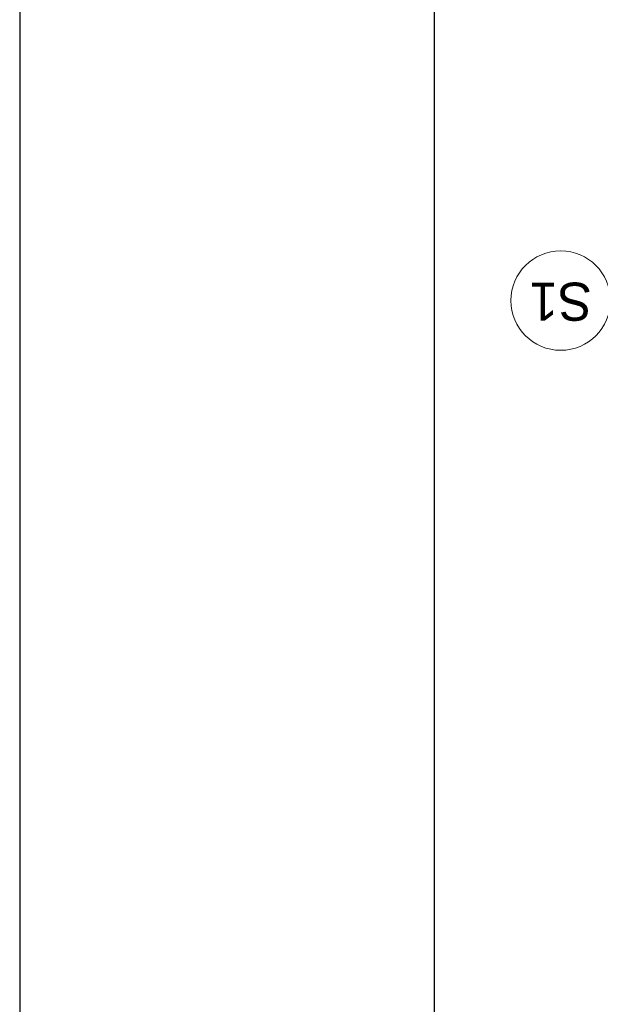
# Model space of a CAD drawing. Header units: millimetres. Extents: x -17429 to 155243, y -2908 to 188569.
# Tile 60 of 113: x -15802 to -12301, y 97310 to 103252. Entities that reach past the tile are written whole.
import ezdxf

# ---------------------------------------------------------------- set-up
doc = ezdxf.new("R2010")
doc.units = ezdxf.units.MM
doc.header["$MEASUREMENT"] = 0
doc.layers.get('0').update_dxf_attribs({"lineweight": 5})
for name, color, linetype in [('#podkład', 252, 'Continuous'), ('_TABELA', 7, 'Continuous'), ('Arch opisy', 252, 'Continuous')]:
    doc.layers.add(name, color=color, linetype=linetype)
doc.layers.add('Arch opisy_Nr_Pióra__1', color=252, linetype='Continuous', lineweight=25)
doc.layers.add('Arch opisy_Nr_Pióra__21', color=252, linetype='Continuous', lineweight=13)
doc.styles.add('GENERATED_STYLE_4', font='txt')

# ---------------------------------------------------------------- blocks, each defined once
blk = doc.blocks.new('Linia_110', base_point=(-11060.9, 101556.9))
at = {"layer": 'Arch opisy_Nr_Pióra__21', "linetype": 'Continuous'}
blk.add_line((-11060.9, 101556.9), (-12240, 101556.9), dxfattribs=at)
blk.add_circle((-12540, 101556.9), 300, dxfattribs=at)
blk = doc.blocks.new('parter')
at = {"layer": 'Arch opisy', "color": 252, "linetype": 'Continuous'}
blk.add_blockref('Linia_110', (-11060.9, 101556.9), dxfattribs=at)
at = {"layer": 'Arch opisy_Nr_Pióra__1', "color": 252, "linetype": 'Continuous', "insert": (-12540, 101435.5), "char_height": 230, "attachment_point": 2, "rotation": 180, "style": 'GENERATED_STYLE_4'}
blk.add_mtext('{S1}', dxfattribs=at)
blk = doc.blocks.new('gfgf')
at = {"layer": '_TABELA', "color": 7}
for p, q in [((-15802.3, 148063.5), (-15802.3, 118363.5)), ((-13302.3, 147453.5), (-13302.3, 118973.5))]:
    blk.add_line(p, q, dxfattribs=at)

msp = doc.modelspace()

# ---------------------------------------------------------------- block references
at = {"layer": '#podkład'}
msp.add_blockref('parter', (0, 0), dxfattribs=at)
msp.add_blockref('gfgf', (0, -40796.1))

doc.saveas('drawing.dxf')
